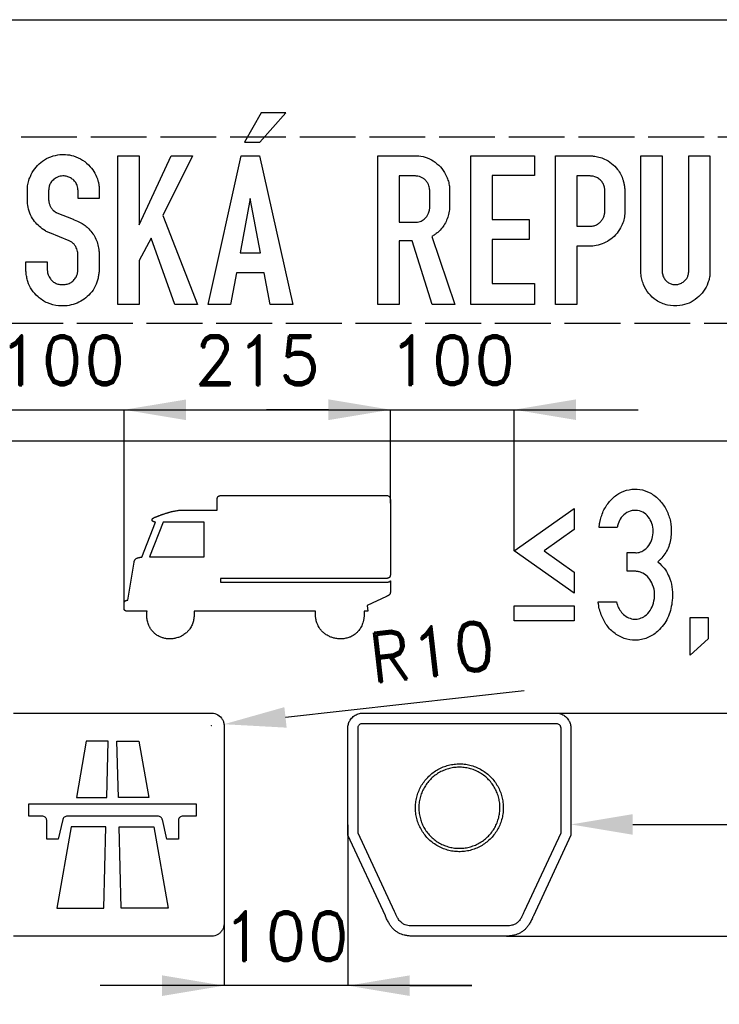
# Model space of a CAD drawing. Header units: millimetres. Extents: x -267 to 7620, y -508 to 2095.
# Tile 5 of 15: x 535 to 1100, y 1140 to 1935. Entities that reach past the tile are written whole.
import ezdxf

# ---------------------------------------------------------------- set-up
doc = ezdxf.new("R2010")
doc.units = ezdxf.units.MM
doc.header["$LTSCALE"] = 5
doc.linetypes.add('ACAD_ISO02W100', pattern=[15, 12, -3])
doc.layers.add('Kóty', color=2, linetype='Continuous')
doc.layers.add('Značka', color=7, linetype='Continuous')
doc.styles.get("Standard").update_dxf_attribs({"font": 'romand.shx', "height": 40})
doc.dimstyles.get("Standard").update_dxf_attribs({"dimtxt": 40, "dimasz": 50, "dimexe": 0.18, "dimexo": 0.0625, "dimgap": 20, "dimtad": 1, "dimdec": 0, "dimzin": 0, "dimdsep": 46, "dimtxsty": 'Standard', "dimcen": 0.09, "dimadec": 0, "dimazin": 0, "dimtfac": 1, "dimtdec": 0, "dimtofl": 0, "dimtmove": 0, "dimatfit": 3, "dimfxl": 1, "dimtolj": 1, "dimtzin": 0, "dimarcsym": 0})

# ---------------------------------------------------------------- blocks, each defined once
blk = doc.blocks.new('*D1')
at = {"layer": 'Defpoints', "color": 0, "transparency": 16777216}
for p in [(619.28, 1620), (519.28, 1472.2), (619.28, 1463.03)]:
    blk.add_point(p, dxfattribs=at)
at = {"layer": 'Kóty', "color": 0, "lineweight": -2, "transparency": 16777216}
for p, q in [((469.28, 1620), (419.28, 1620)), ((519.28, 1472.26), (519.28, 1620.18)), ((619.28, 1463.09), (619.28, 1620.18)), ((669.28, 1620), (719.28, 1620))]:
    blk.add_line(p, q, dxfattribs=at)
at = {"layer": 'Kóty', "color": 0, "transparency": 16777216}
for points in [[(469.28, 1628.33), (469.28, 1611.67), (519.28, 1620)], [(669.28, 1628.33), (669.28, 1611.67), (619.28, 1620)]]:
    blk.add_solid(points, dxfattribs=at)
at = {"layer": 'Kóty', "color": 0, "transparency": 16777216, "insert": (569.28, 1660), "char_height": 40, "attachment_point": 5}
blk.add_mtext('\\A1;100', dxfattribs=at)
blk = doc.blocks.new('*D2')
at = {"layer": 'Defpoints', "color": 0, "transparency": 16777216}
for p in [(834.28, 1620), (834.28, 1544.54), (619.28, 1462.52)]:
    blk.add_point(p, dxfattribs=at)
at = {"layer": 'Kóty', "color": 0, "lineweight": -2, "transparency": 16777216}
for p, q in [((619.28, 1462.58), (619.28, 1620.18)), ((669.28, 1620), (784.28, 1620)), ((834.28, 1544.6), (834.28, 1620.18))]:
    blk.add_line(p, q, dxfattribs=at)
at = {"layer": 'Kóty', "color": 0, "transparency": 16777216}
for points in [[(669.28, 1628.33), (669.28, 1611.67), (619.28, 1620)], [(784.28, 1628.33), (784.28, 1611.67), (834.28, 1620)]]:
    blk.add_solid(points, dxfattribs=at)
at = {"layer": 'Kóty', "color": 0, "transparency": 16777216, "insert": (726.78, 1660), "char_height": 40, "attachment_point": 5}
blk.add_mtext('\\A1;215', dxfattribs=at)
blk = doc.blocks.new('*D4')
at = {"layer": 'Defpoints', "color": 0, "transparency": 16777216}
for p in [(968.17, 1375), (927.95, 1195), (1600, 1195)]:
    blk.add_point(p, dxfattribs=at)
at = {"layer": 'Kóty', "color": 0, "lineweight": -2, "transparency": 16777216}
for p, q in [((968.23, 1375), (1600.18, 1375)), ((1600, 1325), (1600, 1245)), ((928.02, 1195), (1600.18, 1195))]:
    blk.add_line(p, q, dxfattribs=at)
at = {"layer": 'Kóty', "color": 0, "transparency": 16777216}
for points in [[(1591.67, 1325), (1608.33, 1325), (1600, 1375)], [(1591.67, 1245), (1608.33, 1245), (1600, 1195)]]:
    blk.add_solid(points, dxfattribs=at)
at = {"layer": 'Kóty', "color": 0, "transparency": 16777216, "insert": (1560, 1285), "char_height": 40, "attachment_point": 5, "rotation": 90}
blk.add_mtext('\\A1;180', dxfattribs=at)
blk = doc.blocks.new('*D16')
at = {"layer": 'Defpoints', "color": 0, "transparency": 16777216}
for p in [(690, 1365), (699.94, 1366.1)]:
    blk.add_point(p, dxfattribs=at)
at = {"layer": 'Kóty', "color": 0, "lineweight": -2, "transparency": 16777216}
for p, q in [((942.22, 1392.96), (749.63, 1371.61)), ((689.91, 1365), (690.09, 1365)), ((690, 1364.91), (690, 1365.09))]:
    blk.add_line(p, q, dxfattribs=at)
at = {"layer": 'Kóty', "color": 0, "transparency": 16777216}
blk.add_solid([(748.72, 1379.89), (750.55, 1363.33), (699.94, 1366.1)], dxfattribs=at)
at = {"layer": 'Kóty', "color": 0, "transparency": 16777216, "insert": (867.76, 1424.95), "char_height": 40, "attachment_point": 5, "rotation": 6.32568}
blk.add_mtext('\\A1;R10', dxfattribs=at)

msp = doc.modelspace()

# ---------------------------------------------------------------- linework, layer by layer
at = {"layer": 'Kóty'}
for p, q in [((469.28, 1620), (1034.28, 1620.09)), ((784.28, 1620.09), (734.28, 1620.09)), ((834.28, 1544.66), (834.28, 1620.27)), ((934.28, 1506.2), (934.28, 1620.27)), ((700, 1284.94), (700, 1154.82)), ((800, 1284.94), (800, 1154.82)), ((980, 1285.06), (980, 1285.18)), ((1030, 1285), (1375, 1285)), ((900, 1155), (600, 1155)), ((850, 1155), (900, 1155))]:
    msp.add_line(p, q, dxfattribs=at)
for points in [[(784.28, 1628.42), (784.28, 1611.76), (834.28, 1620.09)], [(984.28, 1628.42), (984.28, 1611.76), (934.28, 1620.09)], [(1030, 1293.51), (1030, 1276.85), (980, 1285.18)], [(650, 1163.33), (650, 1146.67), (700, 1155)], [(850, 1163.33), (850, 1146.67), (800, 1155)]]:
    msp.add_solid(points, dxfattribs=at)
at = {"layer": 'Značka', "color": 5}
for points in [[(0, 0), (0, 1935), (1500, 1935), (1500, 0), (0, 0)], [(716.45, 1836.19), (728.78, 1836.19), (750, 1859.86), (730.03, 1859.86), (716.45, 1836.19)], [(614.26, 1705.01), (614.26, 1825), (631.4, 1825), (631.4, 1769.39), (657.25, 1825), (674.51, 1825), (650.7, 1776.8), (678.59, 1705.01), (660.3, 1705.01), (641.05, 1758.49), (631.4, 1740.46), (631.4, 1705.01), (614.26, 1705.01)], [(687.09, 1705), (713.7, 1825.01), (728.72, 1825.01), (755.56, 1705), (737.31, 1705), (732.34, 1730.69), (710, 1730.69), (705.16, 1705), (687.09, 1705)], [(899.37, 1705), (899.37, 1825), (950.72, 1825), (950.72, 1809.1), (916.41, 1809.1), (916.41, 1773.66), (946.47, 1773.66), (946.47, 1757.59), (916.41, 1757.59), (916.41, 1722.11), (950.72, 1722.11), (950.72, 1705), (899.37, 1705)], [(713.05, 1746.8), (729.45, 1746.8), (721.2, 1790.63), (713.05, 1746.8)], [(934.28, 1506.14), (982.77, 1540.43), (982.77, 1523.29), (958.53, 1506.14), (982.77, 1489), (982.77, 1471.86), (934.28, 1506.14)], [(639.82, 1501.14), (683.97, 1501.14), (683.97, 1529.23), (650.81, 1529.23), (639.82, 1501.14)], [(934.28, 1461.57), (982.77, 1461.57), (982.77, 1449.57), (934.28, 1449.57), (934.28, 1461.57)], [(1076.25, 1422), (1076.25, 1452.2), (1090.87, 1452.2), (1090.87, 1435), (1076.25, 1422)]]:
    msp.add_lwpolyline(points, dxfattribs=at)
at = {"layer": 'Značka', "color": 7, "linetype": 'ACAD_ISO02W100', "ltscale": 0.75}
msp.add_lwpolyline([(75, 1690.01), (1425, 1690.01), (1425, 1840.01), (75, 1840.01)], close=True, dxfattribs=at)
at = {"layer": 'Značka', "color": 5}
for points in [[(557.3, 1739.41), (557.3, 1732.95), (557.32, 1732.64), (557.34, 1732.34, 0.067864), (558.08, 1728.86, 0.080256), (559.8, 1725.74, 0.070867), (561.83, 1723.59, 0.068457), (564.36, 1722.09, 0.072187), (567.55, 1721.18, 0.059822), (570.91, 1721.13, 0.062284), (574.25, 1721.79, 0.080541), (577.22, 1723.35, 0.082207), (579.64, 1725.76, 0.072873), (581.22, 1728.79), (581.57, 1729.84, 0.024305), (581.81, 1730.93), (581.89, 1731.38), (581.95, 1731.84), (581.95, 1745.88), (581.95, 1746.39, 0.012311), (581.92, 1746.9, 0.057487), (581.54, 1748.93, 0.041312), (580.75, 1750.88, 0.041789), (579.66, 1752.76, 0.055545), (578.25, 1754.38), (577.17, 1755.26), (575.99, 1755.99), (575.5, 1756.24), (575, 1756.49), (559.34, 1762.8), (558.96, 1762.94), (558.59, 1763.09, -0.037052), (555.79, 1764.46), (553.19, 1766.2, -0.047627), (548.9, 1769.98, -0.053387), (545.45, 1774.54, -0.061656), (542.67, 1780.39, -0.062525), (541.41, 1786.7), (541.37, 1787.22), (541.32, 1787.74), (541.32, 1797.99, -0.002747), (541.33, 1798.83, -0.007972), (541.36, 1799.68, -0.052105), (542.08, 1804.17, -0.041823), (543.64, 1808.49, -0.059292), (547.16, 1814.61, -0.064897), (552.06, 1819.66, -0.07047), (558.47, 1823.68, -0.069023), (565.74, 1825.79, -0.059156), (572.12, 1826.14, -0.059512), (578.4, 1824.99, -0.073674), (585.8, 1821.61, -0.072359), (591.95, 1816.25, -0.058719), (595.75, 1810.95, -0.059708), (598.19, 1804.95, -0.02532), (598.81, 1802.35, -0.025622), (599.17, 1799.71), (599.22, 1799.13), (599.26, 1798.55), (599.26, 1790.75), (582.11, 1790.75), (582.11, 1797.24), (582.08, 1797.57), (582.04, 1797.91, 0.026954), (581.69, 1799.99, 0.049617), (581.04, 1801.99, 0.084177), (579.31, 1804.71, 0.070653), (576.81, 1806.82, 0.066989), (574, 1808.23, 0.070667), (570.92, 1808.81, 0.096881), (566.54, 1808.27, 0.097758), (562.64, 1806.11, 0.080395), (560.26, 1803.58, 0.088287), (558.87, 1800.46, 0.027249), (558.62, 1799.28, 0.013968), (558.46, 1798.09), (558.42, 1797.72), (558.39, 1797.36), (558.39, 1789.64), (558.41, 1789.33), (558.44, 1789.03, 0.043551), (558.86, 1786.7, 0.048719), (559.71, 1784.49, 0.048519), (560.84, 1782.57, 0.049316), (562.31, 1780.91), (563.26, 1780.1), (564.3, 1779.43), (564.68, 1779.22), (565.06, 1779.03), (578.06, 1773.81), (578.47, 1773.62), (578.89, 1773.43), (581.69, 1772.22), (584.45, 1770.93, -0.046384), (587.86, 1768.74, -0.037069), (590.89, 1766, -0.042533), (594.07, 1762.18, -0.047688), (596.51, 1757.88, -0.047331), (598.21, 1753.12, -0.041078), (599.05, 1748.14), (599.09, 1747.74), (599.12, 1747.34), (599.12, 1732.11), (599.09, 1731.79), (599.06, 1731.46, -0.015261), (598.64, 1728.09, -0.028852), (597.92, 1724.76, -0.069931), (595.19, 1718.21, -0.0664), (590.77, 1712.59, -0.060049), (585.73, 1708.45, -0.058488), (579.89, 1705.63, -0.0603), (573.22, 1704.02, -0.058871), (566.34, 1704.04, -0.077488), (557.51, 1706.3, -0.082894), (549.84, 1711.2, -0.070856), (544.83, 1716.8, -0.072713), (541.62, 1723.53, -0.034929), (540.67, 1727.23, -0.026625), (540.17, 1731.01), (540.14, 1731.41), (540.11, 1731.8), (540.11, 1739.41), (557.3, 1739.41)], [(824.14, 1705.01), (824.14, 1825), (855.61, 1825), (856.42, 1825), (857.24, 1824.97, -0.083799), (864.12, 1823.45, -0.068633), (870.36, 1819.88, -0.068535), (875.87, 1814.73, -0.072072), (879.69, 1808.35, -0.037612), (881.09, 1804.48, -0.030309), (881.96, 1800.46), (882.05, 1799.89), (882.14, 1799.33), (882.14, 1782.9), (882.05, 1782.19), (881.96, 1781.49, -0.034703), (880.97, 1776.61, -0.048196), (879.2, 1771.96, -0.049783), (876.78, 1767.88, -0.045031), (873.62, 1764.31, -0.027319), (871.37, 1762.33, -0.027155), (868.92, 1760.61), (868.31, 1760.23), (867.7, 1759.86), (886.37, 1705.01), (868.07, 1705.01), (852, 1756.33), (841.34, 1756.33), (841.34, 1705.01), (824.14, 1705.01)], [(967.72, 1705.01), (967.72, 1825), (996.87, 1825), (997.51, 1824.95), (998.14, 1824.9, -0.041167), (1002.7, 1824.09, -0.044707), (1007.08, 1822.51, -0.066119), (1012.91, 1818.99, -0.064548), (1017.65, 1814.07, -0.047101), (1020.31, 1809.98, -0.048362), (1022.14, 1805.47, -0.025759), (1022.86, 1802.68, -0.018592), (1023.33, 1799.82), (1023.41, 1799.17), (1023.49, 1798.51), (1023.49, 1778.88), (1023.49, 1778.56), (1023.49, 1778.25, -0.064527), (1022.76, 1773.31, -0.04709), (1020.92, 1768.59, -0.058901), (1017.28, 1762.61, -0.069981), (1012.29, 1757.81, -0.063383), (1006.72, 1754.57, -0.051433), (1000.54, 1752.66), (999.08, 1752.38), (997.61, 1752.21), (996.85, 1752.18), (996.09, 1752.16), (984.8, 1752.16), (984.8, 1705.01), (967.72, 1705.01)], [(1036.49, 1825), (1053.59, 1825), (1053.59, 1732.14), (1053.61, 1731.71), (1053.65, 1731.29, 0.067167), (1054.39, 1728.13, 0.075845), (1055.99, 1725.3, 0.068358), (1057.84, 1723.34, 0.069827), (1060.16, 1721.95, 0.078521), (1063.15, 1721.13, 0.078181), (1066.24, 1721.26, 0.079609), (1069.27, 1722.3, 0.071934), (1071.88, 1724.2, 0.059193), (1073.51, 1726.09, 0.074856), (1074.56, 1728.3, 0.031674), (1074.87, 1729.51, 0.010077), (1075.07, 1730.74), (1075.12, 1731.06), (1075.17, 1731.39), (1075.17, 1825), (1092.26, 1825), (1092.26, 1730.86), (1092.26, 1730.35, -0.005244), (1092.25, 1729.84, -0.047703), (1091.76, 1726.13, -0.037012), (1090.65, 1722.53, -0.065506), (1087.14, 1715.8, -0.071513), (1081.96, 1710.29, -0.075386), (1075.41, 1706.19, -0.073929), (1067.9, 1704.18, -0.091692), (1058.03, 1704.56, -0.096265), (1049, 1708.49, -0.081688), (1042.83, 1713.99, -0.076619), (1038.68, 1721.1, -0.042951), (1037.23, 1725.5, -0.042384), (1036.55, 1730.05), (1036.52, 1730.54), (1036.49, 1731.04), (1036.49, 1825)], [(841.34, 1808.79), (841.34, 1771.4), (854.42, 1771.4), (854.88, 1771.41), (855.34, 1771.44, 0.089622), (859.15, 1772.43, 0.095771), (862.37, 1774.71, 0.060611), (863.96, 1776.62, 0.045284), (865.11, 1778.82, 0.031462), (865.68, 1780.39, 0.044418), (866.01, 1782.01), (866.06, 1782.44), (866.09, 1782.88), (866.09, 1797.21), (866.05, 1797.61), (866.01, 1798, 0.033248), (865.66, 1799.99, 0.044554), (865.01, 1801.91, 0.062835), (863.7, 1804.2, 0.060988), (861.87, 1806.1, 0.053164), (859.98, 1807.41, 0.052841), (857.86, 1808.29), (856.48, 1808.63), (855.07, 1808.78), (854.58, 1808.79), (854.09, 1808.79), (841.34, 1808.79)], [(984.71, 1808.79), (984.71, 1768.28), (995.52, 1768.28), (996.02, 1768.28), (996.52, 1768.3, 0.069184), (999.39, 1768.88, 0.066862), (1002.03, 1770.21, 0.062164), (1004.13, 1771.95, 0.060169), (1005.75, 1774.14, 0.056575), (1006.82, 1776.49, 0.06059), (1007.33, 1779), (1007.35, 1779.33), (1007.37, 1779.66), (1007.37, 1797.83), (1007.32, 1798.43), (1007.25, 1799.04, 0.07129), (1006.39, 1801.97, 0.071697), (1004.72, 1804.56, 0.076352), (1002.29, 1806.8, 0.073106), (999.31, 1808.22), (997.99, 1808.59), (996.64, 1808.76), (996.11, 1808.78), (995.59, 1808.79), (984.71, 1808.79)], [(75, 800), (75, 1565), (75, 1565.12), (75, 1565.24, -0.032174), (75.27, 1569.11, -0.035445), (76.06, 1572.92, -0.036263), (77.31, 1576.6, -0.034405), (79.06, 1580.07, -0.03371), (81.21, 1583.3, -0.034093), (83.79, 1586.21, -0.034186), (86.7, 1588.79, -0.034242), (89.93, 1590.94), (93.4, 1592.68), (97.08, 1593.94), (100.89, 1594.74), (104.76, 1595), (104.88, 1595), (105, 1595), (1395, 1595)], [(773.95, 1457.3), (675.78, 1457.3), (675.78, 1457.26), (675.78, 1457.22), (675.79, 1456.96), (675.81, 1456.69), (675.82, 1456.44), (675.83, 1456.19), (675.84, 1455.93), (675.85, 1455.68), (675.85, 1455.48), (675.86, 1455.27), (675.86, 1455.06), (675.86, 1454.84), (675.86, 1454.81), (675.86, 1454.77), (675.86, 1454.62), (675.86, 1454.48, -0.003201), (675.85, 1454.2, -0.002973), (675.84, 1453.91, -0.007763), (675.8, 1453.19, -0.008299), (675.74, 1452.48, -0.011534), (675.63, 1451.53, -0.012062), (675.47, 1450.58), (675.27, 1449.65), (675.02, 1448.72), (674.8, 1447.99), (674.53, 1447.27), (674.16, 1446.39), (673.75, 1445.53), (673.33, 1444.71), (672.87, 1443.9), (672.45, 1443.26), (672, 1442.63), (671.53, 1442.02), (671.02, 1441.44), (670.61, 1440.99), (670.17, 1440.55), (669.6, 1440.03), (669.02, 1439.53), (668.32, 1438.97), (667.61, 1438.45), (666.99, 1438.04), (666.36, 1437.66), (665.71, 1437.31), (665.05, 1436.98), (664.51, 1436.73), (663.97, 1436.51), (663.27, 1436.25), (662.57, 1436.01), (661.74, 1435.75), (660.89, 1435.53), (660.17, 1435.37), (659.45, 1435.25), (658.73, 1435.15), (658, 1435.07), (657.42, 1435.03), (656.83, 1435.01), (656.1, 1435.01), (655.37, 1435.03), (654.5, 1435.08), (653.64, 1435.16), (652.92, 1435.27), (652.21, 1435.4), (651.5, 1435.56), (650.8, 1435.74), (650.25, 1435.91), (649.7, 1436.1), (649.02, 1436.36), (648.35, 1436.64), (647.55, 1437.01), (646.77, 1437.42), (646.14, 1437.79), (645.53, 1438.19), (644.93, 1438.62), (644.35, 1439.07), (643.9, 1439.45), (643.47, 1439.85), (642.95, 1440.36), (642.46, 1440.9), (641.94, 1441.5), (641.46, 1442.12), (641.07, 1442.66), (640.71, 1443.21), (640.38, 1443.77), (640.06, 1444.35), (639.82, 1444.82), (639.6, 1445.3), (639.33, 1445.9), (639.09, 1446.52), (638.75, 1447.48), (638.44, 1448.47), (638.23, 1449.3), (638.05, 1450.14), (637.91, 1450.98), (637.8, 1451.83), (637.74, 1452.51), (637.7, 1453.19, -0.010601), (637.69, 1454.04, -0.002217), (637.7, 1454.9), (637.71, 1455.2, -0.002622), (637.72, 1455.5, -0.002659), (637.72, 1455.73), (637.73, 1455.96), (637.75, 1456.19), (637.76, 1456.42), (637.77, 1456.6), (637.78, 1456.79), (637.8, 1457), (637.81, 1457.22), (637.81, 1457.26), (637.82, 1457.3), (622.75, 1457.3), (622.75, 1457.3), (622.75, 1457.3), (622.72, 1457.3), (622.7, 1457.3), (622.68, 1457.3), (622.65, 1457.3), (622.63, 1457.3), (622.61, 1457.3), (622.59, 1457.3), (622.57, 1457.3), (622.55, 1457.3), (622.53, 1457.3), (622.37, 1457.3), (622.2, 1457.3), (622.07, 1457.3), (621.93, 1457.31), (621.8, 1457.32), (621.67, 1457.33), (621.56, 1457.34), (621.45, 1457.35), (621.32, 1457.37), (621.19, 1457.4), (621.09, 1457.42), (621, 1457.44), (620.92, 1457.46), (620.84, 1457.48), (620.77, 1457.5), (620.69, 1457.53), (620.63, 1457.55), (620.57, 1457.57), (620.5, 1457.6), (620.42, 1457.64), (620.37, 1457.66), (620.31, 1457.69), (620.27, 1457.72), (620.22, 1457.74), (620.18, 1457.77), (620.14, 1457.8), (620.1, 1457.82), (620.07, 1457.84), (620.03, 1457.87), (619.99, 1457.91), (619.95, 1457.94), (619.9, 1457.98), (619.87, 1458.01), (619.83, 1458.05), (619.8, 1458.08), (619.77, 1458.12), (619.74, 1458.15), (619.72, 1458.18), (619.69, 1458.22), (619.66, 1458.26), (619.63, 1458.3), (619.6, 1458.35), (619.57, 1458.4), (619.55, 1458.44), (619.53, 1458.48), (619.51, 1458.53), (619.49, 1458.56), (619.48, 1458.6), (619.46, 1458.64), (619.44, 1458.69), (619.42, 1458.74), (619.41, 1458.79), (619.39, 1458.83), (619.38, 1458.87), (619.37, 1458.92), (619.36, 1458.96), (619.35, 1458.99), (619.35, 1459.03), (619.34, 1459.07), (619.33, 1459.11), (619.32, 1459.18), (619.31, 1459.24), (619.3, 1459.29), (619.3, 1459.35), (619.29, 1459.4), (619.29, 1459.45), (619.29, 1459.5), (619.28, 1459.54), (619.28, 1459.59), (619.28, 1459.65), (619.28, 1459.67), (619.28, 1459.68), (619.28, 1459.7), (619.28, 1459.72), (619.28, 1459.73), (619.28, 1459.75), (619.28, 1459.76), (619.28, 1459.77), (619.28, 1459.79), (619.28, 1459.81), (619.28, 1459.86), (619.28, 1459.91), (619.28, 1460.01), (619.28, 1460.11), (619.28, 1460.37), (619.28, 1460.62), (619.28, 1460.96), (619.28, 1461.3), (619.28, 1461.64), (619.28, 1461.98), (619.28, 1462.25), (619.28, 1462.52), (619.28, 1462.86), (619.28, 1463.2), (619.28, 1463.34, -0.005124), (619.29, 1463.49), (619.29, 1463.61), (619.3, 1463.72), (619.31, 1463.84), (619.33, 1463.96), (619.34, 1464.05), (619.36, 1464.15), (619.38, 1464.26), (619.4, 1464.38), (619.42, 1464.46), (619.45, 1464.54), (619.47, 1464.61), (619.49, 1464.68), (619.51, 1464.75), (619.54, 1464.81), (619.56, 1464.86), (619.58, 1464.91), (619.61, 1464.98), (619.64, 1465.04), (619.68, 1465.11), (619.72, 1465.17), (619.75, 1465.23), (619.79, 1465.28), (619.82, 1465.33), (619.86, 1465.38), (619.89, 1465.42), (619.92, 1465.46), (619.97, 1465.5), (620.01, 1465.55), (620.06, 1465.6), (620.12, 1465.65), (620.16, 1465.69), (620.21, 1465.72), (620.26, 1465.76), (620.31, 1465.8), (620.36, 1465.82), (620.4, 1465.85), (620.45, 1465.88), (620.51, 1465.91), (620.58, 1465.94), (620.65, 1465.98), (620.71, 1466.01), (620.77, 1466.03), (620.84, 1466.05), (620.9, 1466.07), (620.95, 1466.09), (621, 1466.11), (621.07, 1466.12), (621.13, 1466.14), (621.18, 1466.15), (621.23, 1466.16), (621.28, 1466.17), (621.32, 1466.18), (621.36, 1466.19), (621.4, 1466.2), (621.43, 1466.2), (621.47, 1466.21), (621.51, 1466.21), (621.55, 1466.22), (621.63, 1466.23), (621.71, 1466.24), (621.77, 1466.25), (621.84, 1466.25), (621.9, 1466.26), (621.97, 1466.26), (622.02, 1466.26), (622.07, 1466.27), (622.13, 1466.27), (622.2, 1466.27), (622.22, 1466.27), (622.25, 1466.27), (622.27, 1466.27), (622.29, 1466.27), (622.31, 1466.27), (622.34, 1466.27), (622.35, 1466.27), (622.37, 1466.27), (622.39, 1466.28), (622.41, 1466.28), (622.41, 1466.28), (622.41, 1466.28), (627.39, 1497.03), (627.39, 1497.04), (627.39, 1497.05), (627.39, 1497.05), (627.39, 1497.07), (627.4, 1497.08), (627.41, 1497.12), (627.42, 1497.16), (627.43, 1497.22), (627.44, 1497.27), (627.45, 1497.32), (627.46, 1497.37), (627.47, 1497.41), (627.48, 1497.46), (627.49, 1497.5), (627.5, 1497.54), (627.5, 1497.55), (627.51, 1497.56), (627.52, 1497.6), (627.53, 1497.64), (627.56, 1497.71), (627.59, 1497.79), (627.66, 1497.97), (627.73, 1498.14), (627.83, 1498.37), (627.94, 1498.59), (628.05, 1498.81), (628.19, 1499.01), (628.3, 1499.17), (628.43, 1499.33), (628.58, 1499.5), (628.75, 1499.65), (628.78, 1499.68), (628.81, 1499.71), (628.82, 1499.71), (628.82, 1499.71), (628.82, 1499.71), (628.83, 1499.72), (628.83, 1499.72), (628.84, 1499.73), (628.85, 1499.73), (628.85, 1499.74), (628.86, 1499.74), (628.86, 1499.75), (628.87, 1499.75), (628.88, 1499.76), (628.93, 1499.8), (628.98, 1499.83), (629.08, 1499.91), (629.19, 1499.98), (629.47, 1500.14), (629.77, 1500.29), (630.2, 1500.46), (630.63, 1500.59), (631.08, 1500.71), (631.54, 1500.8), (631.9, 1500.85), (632.27, 1500.9), (632.64, 1500.93), (633.01, 1500.96), (633.07, 1500.96), (633.13, 1500.97), (633.14, 1500.97), (633.15, 1500.97), (633.16, 1500.97), (633.17, 1500.97), (633.21, 1500.97), (633.24, 1500.98), (633.28, 1500.98), (633.33, 1500.98), (633.37, 1500.99), (633.42, 1500.99), (633.45, 1500.99), (633.49, 1500.99), (633.53, 1500.99), (633.56, 1500.99), (633.57, 1500.99), (633.58, 1500.99), (644.67, 1529.39), (644.67, 1529.39), (644.67, 1529.39), (644.64, 1529.39), (644.62, 1529.39), (644.59, 1529.38), (644.57, 1529.38), (644.55, 1529.38), (644.52, 1529.38), (644.51, 1529.38), (644.49, 1529.38), (644.46, 1529.38), (644.44, 1529.38), (644.29, 1529.38), (644.14, 1529.38), (644.01, 1529.39), (643.89, 1529.41), (643.76, 1529.43), (643.64, 1529.45), (643.54, 1529.47), (643.44, 1529.5), (643.32, 1529.53), (643.2, 1529.58), (643.1, 1529.61), (643, 1529.65), (642.92, 1529.69), (642.83, 1529.73), (642.75, 1529.77), (642.68, 1529.82), (642.61, 1529.86), (642.55, 1529.9), (642.48, 1529.95), (642.41, 1530.01), (642.36, 1530.06), (642.31, 1530.1), (642.27, 1530.14), (642.23, 1530.18), (642.19, 1530.22), (642.15, 1530.27), (642.12, 1530.3), (642.1, 1530.34), (642.06, 1530.39), (642.03, 1530.44), (642, 1530.49), (641.97, 1530.55), (641.95, 1530.6), (641.93, 1530.64), (641.91, 1530.69), (641.9, 1530.74), (641.89, 1530.79), (641.88, 1530.83), (641.87, 1530.88), (641.86, 1530.93), (641.85, 1531), (641.85, 1531.06), (641.85, 1531.12), (641.86, 1531.17), (641.87, 1531.23), (641.88, 1531.28), (641.88, 1531.32), (641.9, 1531.37), (641.91, 1531.42), (641.93, 1531.47), (641.96, 1531.55), (641.99, 1531.62), (642.02, 1531.68), (642.06, 1531.74), (642.09, 1531.8), (642.13, 1531.85), (642.16, 1531.89), (642.2, 1531.94), (642.24, 1531.99), (642.28, 1532.04), (642.35, 1532.12), (642.43, 1532.19), (642.49, 1532.25), (642.56, 1532.31), (642.63, 1532.37), (642.7, 1532.42), (642.75, 1532.46), (642.81, 1532.51), (642.88, 1532.56), (642.96, 1532.6), (643.12, 1532.71), (643.28, 1532.81), (643.42, 1532.88), (643.56, 1532.96), (643.71, 1533.03), (643.85, 1533.09), (643.97, 1533.15), (644.09, 1533.19), (644.24, 1533.25), (644.38, 1533.31), (644.44, 1533.33), (644.49, 1533.35), (644.53, 1533.36), (644.57, 1533.38), (644.61, 1533.39), (644.66, 1533.41), (644.69, 1533.42), (644.72, 1533.43), (644.77, 1533.45), (644.81, 1533.46), (644.85, 1533.47), (644.89, 1533.49), (644.92, 1533.5), (644.95, 1533.51), (644.99, 1533.52), (645.02, 1533.53), (645.04, 1533.54), (645.07, 1533.55), (645.1, 1533.56), (645.13, 1533.57), (645.22, 1533.6), (645.31, 1533.64), (645.38, 1533.66), (645.46, 1533.69), (645.53, 1533.71), (645.6, 1533.74), (645.66, 1533.76), (645.72, 1533.78), (645.79, 1533.81), (645.86, 1533.84), (646.14, 1533.94), (646.41, 1534.04), (646.63, 1534.13), (646.86, 1534.22), (647.08, 1534.3), (647.31, 1534.39), (647.49, 1534.46), (647.67, 1534.53), (647.9, 1534.61), (648.12, 1534.7), (648.58, 1534.87), (649.05, 1535.05), (649.43, 1535.19), (649.82, 1535.33), (650.21, 1535.47), (650.59, 1535.61), (650.9, 1535.72), (651.21, 1535.83), (651.6, 1535.96), (651.99, 1536.09), (652.55, 1536.28), (653.11, 1536.46), (653.57, 1536.61), (654.04, 1536.75), (654.51, 1536.89), (654.98, 1537.03), (655.35, 1537.14), (655.73, 1537.24), (656.2, 1537.37), (656.67, 1537.49), (657.18, 1537.62), (657.68, 1537.74), (658.1, 1537.84), (658.52, 1537.93), (658.94, 1538.02), (659.36, 1538.11), (659.7, 1538.18), (660.03, 1538.25), (660.46, 1538.32), (660.88, 1538.4), (661.45, 1538.5), (662.03, 1538.6), (662.5, 1538.68), (662.98, 1538.75), (663.46, 1538.82), (663.94, 1538.88), (664.32, 1538.92), (664.71, 1538.96), (665.12, 1538.99), (665.53, 1539.02), (665.6, 1539.03), (665.67, 1539.03), (665.68, 1539.03), (665.7, 1539.03), (665.72, 1539.03), (665.75, 1539.04), (665.82, 1539.04), (665.88, 1539.04), (665.97, 1539.05), (666.06, 1539.05), (666.14, 1539.06), (666.23, 1539.06), (666.3, 1539.06), (666.37, 1539.07), (666.45, 1539.07), (666.52, 1539.08), (666.53, 1539.08), (666.55, 1539.08), (694.45, 1539.08), (694.45, 1547.15), (694.45, 1547.15), (694.45, 1547.16), (694.45, 1547.19), (694.45, 1547.21), (694.45, 1547.24), (694.45, 1547.27), (694.45, 1547.29), (694.45, 1547.32), (694.45, 1547.34), (694.45, 1547.37), (694.45, 1547.39), (694.45, 1547.42), (694.46, 1547.59), (694.47, 1547.76), (694.48, 1547.91), (694.49, 1548.05), (694.51, 1548.19), (694.53, 1548.34), (694.55, 1548.45), (694.57, 1548.56), (694.6, 1548.7), (694.64, 1548.84), (694.67, 1548.94), (694.69, 1549.03), (694.72, 1549.11), (694.75, 1549.19), (694.78, 1549.26), (694.81, 1549.34), (694.84, 1549.4), (694.87, 1549.46), (694.9, 1549.53), (694.94, 1549.6), (694.98, 1549.66), (695.02, 1549.73), (695.06, 1549.78), (695.09, 1549.83), (695.13, 1549.87), (695.17, 1549.92), (695.2, 1549.96), (695.24, 1549.99), (695.28, 1550.04), (695.33, 1550.08), (695.38, 1550.13), (695.44, 1550.17), (695.48, 1550.21), (695.53, 1550.25), (695.58, 1550.28), (695.63, 1550.31), (695.68, 1550.34), (695.72, 1550.36), (695.77, 1550.39), (695.82, 1550.42), (695.91, 1550.46), (696, 1550.49), (696.07, 1550.52), (696.14, 1550.55), (696.22, 1550.57), (696.29, 1550.59), (696.36, 1550.61), (696.42, 1550.62), (696.49, 1550.64), (696.57, 1550.66), (696.65, 1550.67), (696.72, 1550.69), (696.79, 1550.7), (696.85, 1550.7), (696.92, 1550.71), (696.98, 1550.72), (697.03, 1550.73), (697.08, 1550.73), (697.15, 1550.74), (697.21, 1550.74), (697.33, 1550.75), (697.45, 1550.76), (697.55, 1550.76), (697.65, 1550.77), (697.74, 1550.77), (697.84, 1550.77), (697.92, 1550.77), (698, 1550.77), (698.08, 1550.77), (698.17, 1550.77), (698.18, 1550.77), (698.2, 1550.77), (831.44, 1550.77), (831.53, 1550.76), (831.61, 1550.76), (832.09, 1550.69), (832.54, 1550.51), (832.92, 1550.29), (833.25, 1549.99), (833.57, 1549.61), (833.82, 1549.19), (834, 1548.77), (834.14, 1548.33), (834.24, 1547.87, -0.03248), (834.28, 1547.39), (834.28, 1547.32), (834.28, 1547.25), (834.28, 1547.24), (834.28, 1546.34), (834.28, 1545.44), (834.28, 1543.63), (834.28, 1541.83), (834.28, 1537.31), (834.28, 1532.8), (834.28, 1526.78), (834.28, 1520.76), (834.28, 1514.75), (834.28, 1508.73), (834.28, 1503.91), (834.28, 1499.1), (834.28, 1493.98), (834.28, 1488.87), (834.28, 1487.97), (834.28, 1487.06), (834.28, 1487.04), (834.28, 1487.03), (834.28, 1486.99), (834.28, 1486.95), (834.28, 1486.85), (834.28, 1486.76, -0.004329), (834.27, 1486.63), (834.26, 1486.51), (834.25, 1486.38), (834.24, 1486.25), (834.23, 1486.15), (834.21, 1486.05), (834.19, 1485.93), (834.16, 1485.8), (834.14, 1485.72), (834.12, 1485.64), (834.1, 1485.57), (834.08, 1485.5), (834.05, 1485.43), (834.03, 1485.36), (834.01, 1485.31), (833.98, 1485.26), (833.95, 1485.19), (833.92, 1485.13), (833.88, 1485.05), (833.83, 1484.98), (833.8, 1484.93), (833.75, 1484.87), (833.71, 1484.82), (833.67, 1484.76), (833.63, 1484.72), (833.59, 1484.68), (833.54, 1484.63), (833.49, 1484.58), (833.42, 1484.52), (833.35, 1484.47), (833.29, 1484.42), (833.23, 1484.38), (833.16, 1484.34), (833.1, 1484.3), (833.04, 1484.27), (832.99, 1484.24), (832.92, 1484.21), (832.85, 1484.18), (832.75, 1484.13), (832.64, 1484.09), (832.55, 1484.06), (832.46, 1484.03), (832.37, 1484.01), (832.28, 1483.98), (832.21, 1483.96), (832.13, 1483.95), (832.04, 1483.93), (831.95, 1483.91), (831.77, 1483.88), (831.59, 1483.85), (831.44, 1483.83), (831.29, 1483.82), (831.14, 1483.81), (830.99, 1483.8), (830.87, 1483.79), (830.75, 1483.78), (830.6, 1483.78), (830.45, 1483.78), (830.41, 1483.78), (830.37, 1483.78), (830.34, 1483.78), (830.31, 1483.78), (830.28, 1483.78), (830.25, 1483.78), (830.22, 1483.78), (830.2, 1483.78), (830.17, 1483.78), (830.14, 1483.78), (830.14, 1483.78), (830.13, 1483.78), (697.24, 1483.79), (697.24, 1480.93), (830.78, 1480.93), (831.76, 1480.93), (831.77, 1480.93), (831.78, 1480.93), (831.86, 1480.93), (831.95, 1480.93), (832.03, 1480.93), (832.11, 1480.93), (832.19, 1480.93), (832.27, 1480.94), (832.33, 1480.94), (832.39, 1480.94), (832.47, 1480.95), (832.55, 1480.95), (832.64, 1480.96), (832.73, 1480.97), (832.8, 1480.98), (832.88, 1480.99), (832.95, 1481), (833.02, 1481.02), (833.08, 1481.03), (833.14, 1481.04), (833.21, 1481.06), (833.28, 1481.09), (833.35, 1481.11), (833.42, 1481.13), (833.48, 1481.16), (833.54, 1481.18), (833.6, 1481.21), (833.65, 1481.24), (833.7, 1481.26), (833.74, 1481.29), (833.79, 1481.32), (833.84, 1481.35), (833.89, 1481.39), (833.94, 1481.43), (833.99, 1481.47), (834.02, 1481.5), (834.06, 1481.54), (834.1, 1481.58), (834.13, 1481.61), (834.15, 1481.64), (834.19, 1481.68), (834.22, 1481.72), (834.23, 1481.74), (834.23, 1481.75), (834.24, 1481.76), (834.25, 1481.77), (834.25, 1481.78), (834.26, 1481.79), (834.26, 1481.79), (834.27, 1481.8), (834.28, 1481.81), (834.28, 1481.82), (834.28, 1472.79), (834.28, 1472.77), (834.28, 1472.75), (834.28, 1472.74), (834.28, 1472.72), (834.28, 1472.7), (834.28, 1472.69), (834.28, 1472.67), (834.28, 1472.66), (834.28, 1472.64), (834.28, 1472.62), (834.28, 1472.61), (834.28, 1472.59), (834.27, 1472.57), (834.27, 1472.54), (834.27, 1472.46), (834.26, 1472.39), (834.25, 1472.29), (834.23, 1472.2), (834.21, 1472.1), (834.19, 1472.01), (834.17, 1471.93), (834.15, 1471.86), (834.12, 1471.76), (834.09, 1471.67), (834.06, 1471.58), (834.02, 1471.49), (833.99, 1471.41), (833.95, 1471.34), (833.91, 1471.27), (833.87, 1471.19), (833.83, 1471.14), (833.8, 1471.08), (833.75, 1471.01), (833.7, 1470.95), (833.64, 1470.86), (833.57, 1470.78), (833.51, 1470.71), (833.44, 1470.64), (833.38, 1470.58), (833.31, 1470.52), (833.26, 1470.47), (833.2, 1470.42), (833.13, 1470.36), (833.06, 1470.3), (832.98, 1470.24), (832.89, 1470.18), (832.82, 1470.13), (832.75, 1470.08), (832.68, 1470.03), (832.6, 1469.99), (832.54, 1469.95), (832.48, 1469.91), (832.41, 1469.87), (832.33, 1469.83), (832.23, 1469.77), (832.12, 1469.72), (832.03, 1469.67), (831.95, 1469.63), (831.86, 1469.58), (831.77, 1469.54), (831.7, 1469.51), (831.62, 1469.47), (831.55, 1469.44), (831.47, 1469.41), (831.46, 1469.4), (831.44, 1469.39), (831.44, 1469.39), (831.43, 1469.39), (831.42, 1469.38), (831.41, 1469.38), (831.39, 1469.37), (831.38, 1469.37), (831.36, 1469.36), (831.35, 1469.35), (831.33, 1469.35), (831.32, 1469.34), (831.31, 1469.34), (831.29, 1469.33), (815.57, 1461.91), (816.15, 1457.3), (813.06, 1457.3), (813.06, 1457.26), (813.06, 1457.22), (813.07, 1456.92), (813.07, 1456.61), (813.08, 1456.31), (813.09, 1456.01), (813.1, 1455.7), (813.11, 1455.4), (813.12, 1455.16), (813.12, 1454.92), (813.12, 1454.68), (813.11, 1454.44), (813.11, 1454.39), (813.11, 1454.35, -0.000438), (813.11, 1454.2), (813.1, 1454.06, -0.003065), (813.09, 1453.76), (813.07, 1453.46, -0.007276), (813.01, 1452.71, -0.007791), (812.93, 1451.97, -0.011045), (812.79, 1450.98, -0.011687), (812.61, 1450, -0.012187), (812.38, 1449.03), (812.1, 1448.06), (811.85, 1447.31), (811.57, 1446.56), (811.16, 1445.65), (810.71, 1444.76), (810.27, 1443.94), (809.79, 1443.14), (809.36, 1442.5), (808.89, 1441.88), (808.39, 1441.28), (807.87, 1440.71), (807.44, 1440.26), (806.98, 1439.84), (806.4, 1439.33), (805.79, 1438.85), (805.08, 1438.33), (804.34, 1437.84), (803.71, 1437.46), (803.06, 1437.11), (802.4, 1436.79), (801.72, 1436.5), (801.17, 1436.28), (800.62, 1436.08), (799.91, 1435.86), (799.2, 1435.67), (798.34, 1435.46), (797.48, 1435.28), (796.75, 1435.17), (796.02, 1435.09), (795.28, 1435.03), (794.55, 1435), (793.96, 1434.99), (793.37, 1435.01), (792.63, 1435.05), (791.9, 1435.11), (791.01, 1435.21), (790.13, 1435.35), (789.4, 1435.49), (788.68, 1435.66), (787.97, 1435.86), (787.26, 1436.08), (786.7, 1436.28), (786.14, 1436.49), (785.46, 1436.78), (784.79, 1437.09), (783.98, 1437.5), (783.2, 1437.93), (782.56, 1438.32), (781.93, 1438.74), (781.33, 1439.18), (780.74, 1439.65), (780.29, 1440.04), (779.85, 1440.44), (779.32, 1440.97), (778.81, 1441.52), (778.29, 1442.1), (777.8, 1442.71), (777.41, 1443.23), (777.05, 1443.77), (776.7, 1444.32), (776.37, 1444.88), (776.12, 1445.34), (775.89, 1445.8), (775.61, 1446.4), (775.36, 1447), (775.01, 1447.9), (774.7, 1448.81), (774.48, 1449.59), (774.29, 1450.37), (774.14, 1451.16), (774.01, 1451.96), (773.94, 1452.6), (773.89, 1453.24, -0.010535), (773.86, 1454.04, -0.006326), (773.85, 1454.84), (773.85, 1455.13), (773.86, 1455.43, -0.002974), (773.86, 1455.68, -0.002001), (773.87, 1455.92), (773.88, 1456.17), (773.9, 1456.41), (773.91, 1456.61), (773.92, 1456.81), (773.93, 1457.01), (773.94, 1457.22), (773.94, 1457.26), (773.95, 1457.3)], [(1016.78, 1465.04), (1017.17, 1463.64, 0.013741), (1017.61, 1462.25, 0.060081), (1019.59, 1458.21, 0.069751), (1022.56, 1454.79, 0.082581), (1026.63, 1452.07, 0.099532), (1031.33, 1450.97, 0.093083), (1035.75, 1451.52, 0.081437), (1039.75, 1453.54, 0.101104), (1044.07, 1458.06, 0.075186), (1046.62, 1463.88, 0.083067), (1047.64, 1471.34, 0.092772), (1046.03, 1478.68, 0.08421), (1042.85, 1484.14, 0.104832), (1037.99, 1488.01, 0.050328), (1035.54, 1489.04, 0.050621), (1032.94, 1489.55), (1032.36, 1489.6), (1031.78, 1489.64), (1025.49, 1489.64), (1025.49, 1504.64), (1032.01, 1504.64), (1032.56, 1504.62), (1033.11, 1504.61, 0.105234), (1037.18, 1505.62, 0.079529), (1040.73, 1508.07, 0.100512), (1044.49, 1513.03, 0.083382), (1046.23, 1519.01, 0.081368), (1046.23, 1525.23, 0.091575), (1044.12, 1531.07, 0.092462), (1040.47, 1535.64, 0.116378), (1035.4, 1538.32, 0.122201), (1029.42, 1538.57, 0.113924), (1023.89, 1536.1, 0.1057), (1019.9, 1531.8, 0.08587), (1017.79, 1526.38), (1017.64, 1525.69), (1017.5, 1525), (1002.74, 1525, -0.004009), (1003.14, 1527.6, -0.012064), (1003.63, 1530.19, -0.061899), (1006.72, 1539.1, -0.076384), (1012.13, 1546.86, -0.079025), (1018.85, 1552.43, -0.090158), (1026.97, 1555.46, -0.09137), (1035.64, 1555.67, -0.085984), (1043.9, 1552.89, -0.090009), (1051.69, 1546.96, -0.074539), (1057.2, 1538.82, -0.068464), (1060.36, 1529.91, -0.066497), (1061.03, 1520.41, -0.078217), (1058.98, 1509.63, -0.1023), (1053.45, 1500.45, -0.019197), (1051.87, 1498.77), (1050.21, 1497.16), (1051.75, 1495.81), (1053.24, 1494.4, -0.057843), (1057.16, 1489.34, -0.052514), (1059.9, 1483.53, -0.06555), (1061.88, 1474.95, -0.052712), (1061.8, 1466.04, -0.076071), (1058.77, 1453.35, -0.103125), (1051.61, 1442.65, -0.086974), (1043.87, 1436.81, -0.096208), (1034.61, 1434.1, -0.094591), (1025.24, 1434.75, -0.088482), (1016.69, 1438.68, -0.083096), (1009.75, 1445.07, -0.069542), (1005.04, 1453.24, -0.036021), (1003.3, 1458.15, -0.034823), (1002.28, 1463.24), (1002.16, 1464.14), (1002.06, 1465.04), (1016.78, 1465.04)]]:
    msp.add_lwpolyline(points, format="xyb", dxfattribs=at)
at = {"layer": 'Značka', "color": 3}
for points in [[(530, 1375), (690, 1375), (690.04, 1375), (690.08, 1375), (691.37, 1374.91), (692.64, 1374.65), (693.87, 1374.23), (695.02, 1373.65), (696.1, 1372.93), (697.07, 1372.07), (697.93, 1371.1, -0.034182), (698.65, 1370.02, -0.034033), (699.23, 1368.87, -0.033453), (699.65, 1367.64, -0.034162), (699.91, 1366.37, -0.03677), (700, 1365.08), (700, 1365.04), (700, 1365), (700, 1205), (700, 1204.96), (700, 1204.92, -0.032185), (699.91, 1203.63, -0.035504), (699.65, 1202.36, -0.036293), (699.23, 1201.13, -0.034383), (698.65, 1199.98, -0.03365), (697.93, 1198.9, -0.034129), (697.07, 1197.93, -0.034282), (696.1, 1197.07, -0.034298), (695.02, 1196.35), (693.86, 1195.77), (692.64, 1195.35), (691.37, 1195.09), (690.08, 1195), (690.04, 1195), (690, 1195), (530, 1195)], [(650.19, 1289.13), (650.15, 1289.28), (650.11, 1289.43, 0.04764), (649.88, 1289.98), (649.54, 1290.48), (649.01, 1291.02), (648.37, 1291.42), (647.8, 1291.64), (647.21, 1291.74), (647.06, 1291.75), (646.9, 1291.75), (573.09, 1291.75), (572.94, 1291.75), (572.79, 1291.74), (572.2, 1291.63), (571.63, 1291.42), (570.99, 1291.02), (570.46, 1290.48), (570.12, 1289.98, 0.052353), (569.89, 1289.43), (569.84, 1289.28), (569.81, 1289.13), (566.12, 1273.19), (556.84, 1273.19), (556.84, 1288.38), (556.84, 1288.55), (556.82, 1288.73, 0.055804), (556.68, 1289.42, 0.056205), (556.39, 1290.06, 0.069622), (555.86, 1290.76, 0.068151), (555.16, 1291.3), (554.51, 1291.59), (553.82, 1291.73), (553.64, 1291.74), (553.47, 1291.75), (542.5, 1291.75), (542.5, 1301.88), (677.5, 1301.88), (677.5, 1291.75), (666.53, 1291.75), (666.35, 1291.74), (666.18, 1291.73), (665.49, 1291.59), (664.84, 1291.3, 0.069778), (664.14, 1290.77, 0.068397), (663.61, 1290.06, 0.056309), (663.31, 1289.42, 0.061073), (663.17, 1288.73), (663.16, 1288.55, 0.004144), (663.16, 1288.38), (663.16, 1273.19), (653.87, 1273.19), (650.19, 1289.13)]]:
    msp.add_lwpolyline(points, format="xyb", dxfattribs=at)
at = {"layer": 'Značka', "color": 251}
for points in [[(980, 1315.36), (980, 1276.44), (949.76, 1211.41), (949.56, 1210.95), (949.36, 1210.48, -0.015818), (947.99, 1207.55, -0.025173), (946.39, 1204.73, -0.028446), (944.83, 1202.5, -0.035546), (943, 1200.48, -0.038051), (940.99, 1198.79, -0.039627), (938.75, 1197.43, -0.032219), (936.69, 1196.52, -0.026527), (934.53, 1195.86, -0.027484), (931.8, 1195.32, -0.023959), (929.04, 1195.05), (928.5, 1195.02), (927.95, 1195), (852.04, 1195), (851.5, 1195.02), (850.96, 1195.05, -0.02158), (848.19, 1195.32, -0.028956), (845.47, 1195.86, -0.028272), (843.31, 1196.52, -0.031914), (841.25, 1197.43, -0.038744), (839.01, 1198.79, -0.038433), (837, 1200.48, -0.035746), (835.17, 1202.5, -0.026924), (833.61, 1204.73, -0.023897), (832, 1207.55, -0.017495), (830.64, 1210.48), (830.44, 1210.95), (830.24, 1211.41), (800, 1276.44), (800, 1363.05), (800.01, 1363.34, -0.004782), (800.01, 1363.63, -0.035183), (800.19, 1365.24, -0.036991), (800.6, 1366.81, -0.034119), (801.15, 1368.19, -0.032323), (801.88, 1369.48, -0.039122), (802.97, 1370.95, -0.040295), (804.28, 1372.23, -0.040768), (805.77, 1373.3, -0.040108), (807.41, 1374.13, -0.044447), (809.29, 1374.74, -0.049257), (811.25, 1374.98), (811.54, 1374.99), (811.83, 1375), (869.95, 1375), (968.17, 1375), (968.46, 1374.99), (968.75, 1374.98, -0.043659), (970.71, 1374.73, -0.046198), (972.59, 1374.13, -0.043153), (974.23, 1373.31, -0.04051), (975.72, 1372.23, -0.039489), (977.03, 1370.95, -0.040406), (978.12, 1369.48, -0.03278), (978.84, 1368.19, -0.031655), (979.39, 1366.81, -0.03543), (979.81, 1365.24, -0.03916), (979.98, 1363.63), (979.99, 1363.34), (980, 1363.05), (980, 1315.36)], [(971.82, 1315.36), (971.82, 1278.25), (942.34, 1214.86), (942.1, 1214.3), (941.85, 1213.73, -0.01416), (940.74, 1211.34, -0.026368), (939.43, 1209.04, -0.026983), (938.44, 1207.61, -0.038777), (937.27, 1206.32, -0.036834), (936.18, 1205.42, -0.039143), (934.97, 1204.69, -0.033776), (933.74, 1204.16, -0.024566), (932.47, 1203.78, -0.027583), (930.53, 1203.4, -0.02297), (928.57, 1203.22), (928.17, 1203.2), (927.77, 1203.18), (852.23, 1203.18), (851.82, 1203.2), (851.41, 1203.22, -0.021247), (849.4, 1203.41, -0.031075), (847.42, 1203.81), (846.15, 1204.2, -0.034064), (844.94, 1204.73, -0.038952), (843.73, 1205.49, -0.036829), (842.64, 1206.41, -0.037855), (841.49, 1207.71, -0.024937), (840.5, 1209.14, -0.023705), (839.23, 1211.4, -0.015103), (838.14, 1213.74), (837.9, 1214.3), (837.66, 1214.86), (808.18, 1278.25), (808.18, 1363.05), (808.18, 1363.17, -0.006497), (808.19, 1363.29, -0.036718), (808.26, 1363.81, -0.039124), (808.4, 1364.32), (808.57, 1364.74), (808.8, 1365.12), (809.17, 1365.6), (809.61, 1366.02), (810.08, 1366.35), (810.6, 1366.59), (811.11, 1366.75), (811.63, 1366.81), (811.73, 1366.82), (811.83, 1366.82), (869.95, 1366.82), (968.17, 1366.82), (968.28, 1366.82), (968.39, 1366.81), (969.01, 1366.72), (969.6, 1366.51), (970.07, 1366.26), (970.49, 1365.93), (970.91, 1365.52), (971.25, 1365.04), (971.48, 1364.62), (971.65, 1364.18, -0.032888), (971.76, 1363.72, -0.034316), (971.81, 1363.26), (971.82, 1363.15), (971.82, 1363.05), (971.82, 1315.36)], [(925.45, 1298.64), (925.45, 1298.4), (925.45, 1298.17, -0.032169), (925.1, 1293.55, -0.03574), (924.12, 1289.01, -0.036665), (922.6, 1284.63, -0.034731), (920.47, 1280.51, -0.034022), (917.85, 1276.68, -0.034431), (914.74, 1273.24, -0.034574), (911.22, 1270.22, -0.034419), (907.32, 1267.7, -0.034393), (903.14, 1265.69, -0.034417), (898.73, 1264.27, -0.034424), (894.17, 1263.41, -0.034414), (889.54, 1263.18, -0.034395), (884.91, 1263.53, -0.034413), (880.38, 1264.51, -0.034425), (876, 1266.05, -0.034412), (871.87, 1268.17, -0.034417), (868.04, 1270.78, -0.034377), (864.6, 1273.9, -0.0344), (861.58, 1277.41, -0.034419), (859.07, 1281.31, -0.034405), (857.05, 1285.49, -0.03442), (855.64, 1289.91, -0.034411), (854.78, 1294.47, -0.034413), (854.55, 1299.1, -0.034418), (854.9, 1303.73, -0.034416), (855.88, 1308.26, -0.034416), (857.41, 1312.64, -0.034412), (859.53, 1316.76, -0.034419), (862.14, 1320.6, -0.034407), (865.26, 1324.03, -0.034428), (868.78, 1327.06, -0.034409), (872.68, 1329.57, -0.034411), (876.86, 1331.58, -0.034419), (881.27, 1333, -0.034421), (885.83, 1333.86, -0.034415), (890.46, 1334.09, -0.034393), (895.09, 1333.74, -0.034413), (899.62, 1332.76, -0.03442), (904, 1331.23, -0.034419), (908.13, 1329.11, -0.034389), (911.96, 1326.49, -0.034368), (915.4, 1323.38, -0.034396), (918.42, 1319.86, -0.034477), (920.93, 1315.96, -0.034408), (922.94, 1311.78, -0.034058), (924.36, 1307.36, -0.032788), (925.2, 1303.03, -0.034255), (925.45, 1298.64)], [(925.45, 1298.64), (925.45, 1298.4), (925.45, 1298.17, -0.032169), (925.1, 1293.55, -0.03574), (924.12, 1289.01, -0.036665), (922.6, 1284.63, -0.034731), (920.47, 1280.51, -0.034022), (917.85, 1276.68, -0.034431), (914.74, 1273.24, -0.034574), (911.22, 1270.22, -0.034419), (907.32, 1267.7, -0.034393), (903.14, 1265.69, -0.034417), (898.73, 1264.27, -0.034424), (894.17, 1263.41, -0.034414), (889.54, 1263.18, -0.034395), (884.91, 1263.53, -0.034413), (880.38, 1264.51, -0.034425), (876, 1266.05, -0.034412), (871.87, 1268.17, -0.034417), (868.04, 1270.78, -0.034377), (864.6, 1273.9, -0.0344), (861.58, 1277.41, -0.034419), (859.07, 1281.31, -0.034405), (857.05, 1285.49, -0.03442), (855.64, 1289.91, -0.034411), (854.78, 1294.47, -0.034413), (854.55, 1299.1, -0.034418), (854.9, 1303.73, -0.034416), (855.88, 1308.26, -0.034416), (857.41, 1312.64, -0.034412), (859.53, 1316.76, -0.034419), (862.14, 1320.6, -0.034407), (865.26, 1324.03, -0.034428), (868.78, 1327.06, -0.034409), (872.68, 1329.57, -0.034411), (876.86, 1331.58, -0.034419), (881.27, 1333, -0.034421), (885.83, 1333.86, -0.034415), (890.46, 1334.09, -0.034393), (895.09, 1333.74, -0.034413), (899.62, 1332.76, -0.03442), (904, 1331.23, -0.034419), (908.13, 1329.11, -0.034389), (911.96, 1326.49, -0.034368), (915.4, 1323.38, -0.034396), (918.42, 1319.86, -0.034477), (920.93, 1315.96, -0.034408), (922.94, 1311.78, -0.034058), (924.36, 1307.36, -0.032788), (925.2, 1303.03, -0.034255), (925.45, 1298.64)], [(922.73, 1298.64), (922.73, 1298.85), (922.72, 1299.06, 0.032149), (922.4, 1303.33, 0.03572), (921.5, 1307.52, 0.036678), (920.09, 1311.56, 0.034757), (918.13, 1315.37, 0.034039), (915.71, 1318.91, 0.034435), (912.84, 1322.08, 0.034542), (909.59, 1324.87, 0.034441), (905.99, 1327.19, 0.034384), (902.13, 1329.05, 0.034409), (898.06, 1330.36, 0.034394), (893.85, 1331.15, 0.034428), (889.57, 1331.36, 0.0344), (885.3, 1331.04, 0.034393), (881.12, 1330.13, 0.034412), (877.08, 1328.72, 0.034405), (873.27, 1326.76, 0.034413), (869.73, 1324.35, 0.034417), (866.56, 1321.47, 0.034416), (863.77, 1318.23, 0.034421), (861.45, 1314.63, 0.034404), (859.59, 1310.77, 0.034434), (858.28, 1306.69, 0.034416), (857.49, 1302.48, 0.034414), (857.28, 1298.21, 0.0344), (857.6, 1293.94, 0.03442), (858.5, 1289.75, 0.034417), (859.92, 1285.71, 0.034411), (861.87, 1281.9, 0.034406), (864.29, 1278.37, 0.034428), (867.16, 1275.19, 0.034416), (870.41, 1272.4, 0.034412), (874.01, 1270.08, 0.034404), (877.87, 1268.23, 0.034439), (881.94, 1266.92, 0.034446), (886.15, 1266.12, 0.034399), (890.43, 1265.91, 0.034402), (894.7, 1266.23, 0.034396), (898.88, 1267.14, 0.034416), (902.92, 1268.55, 0.034437), (906.73, 1270.51, 0.034447), (910.27, 1272.92, 0.034387), (913.44, 1275.8, 0.034429), (916.23, 1279.05, 0.034506), (918.55, 1282.65, 0.034418), (920.41, 1286.5, 0.034062), (921.72, 1290.58, 0.032791), (922.49, 1294.58, 0.034266), (922.73, 1298.64)]]:
    msp.add_lwpolyline(points, format="xyb", dxfattribs=at)
at = {"layer": 'Značka', "color": 3}
for points in [[(580.76, 1306.94), (605.3, 1306.94), (606.5, 1352.5), (588.8, 1352.5), (580.76, 1306.94)], [(639.24, 1306.94), (614.7, 1306.94), (613.5, 1352.5), (631.2, 1352.5), (639.24, 1306.94)], [(564.99, 1217.5), (602.96, 1217.5), (604.68, 1283.31), (576.6, 1283.31), (564.99, 1217.5)], [(655.01, 1217.5), (617.04, 1217.5), (615.31, 1283.31), (643.4, 1283.31), (655.01, 1217.5)]]:
    msp.add_lwpolyline(points, dxfattribs=at)

# ---------------------------------------------------------------- texts
at = {"layer": 'Kóty', "char_height": 40, "attachment_point": 5}
for insert in [(884.28, 1660.09), (750, 1195)]:
    msp.add_mtext('\\A1;100', dxfattribs=dict(at, insert=insert))

# ---------------------------------------------------------------- dimensions: what is measured, and where the dimension line sits
at = {"layer": 'Kóty'}
dim = msp.add_linear_dim(base=(619.28, 1620), p1=(519.28, 1472.2), p2=(619.28, 1463.03), dimstyle='Standard', dxfattribs=at)
dim.commit()
dim.dimension.update_dxf_attribs({"geometry": '*D1', "text_midpoint": (569.28, 1620), "dimtype": 160})
dim = msp.add_linear_dim(base=(834.28, 1620), p1=(619.28, 1462.52), p2=(834.28, 1544.54), dimstyle='Standard', dxfattribs=at)
dim.commit()
dim.dimension.update_dxf_attribs({"geometry": '*D2', "text_midpoint": (726.78, 1660)})
dim = msp.add_radius_dim(center=(690, 1365), mpoint=(699.94, 1366.1), dimstyle='Standard', dxfattribs=at)
dim.commit()
dim.dimension.update_dxf_attribs({"geometry": '*D16', "text_midpoint": (872.17, 1385.19), "dimtype": 164})
dim = msp.add_linear_dim(base=(1600, 1195), p1=(968.17, 1375), p2=(927.95, 1195), angle=90, dimstyle='Standard', dxfattribs=at)
dim.commit()
dim.dimension.update_dxf_attribs({"geometry": '*D4', "text_midpoint": (1560, 1285)})

doc.saveas('drawing.dxf')
